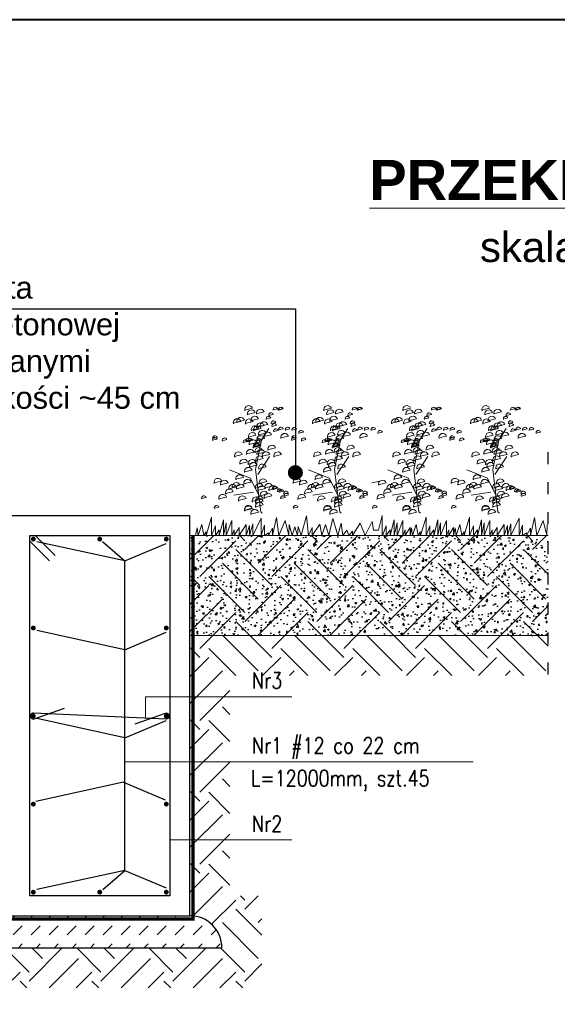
# Model space of a CAD drawing. Header units: millimetres. Extents: x 4078 to 6827, y 2233 to 4193.
# Tile 13 of 16: x 5969 to 6237, y 3666 to 4158. Entities that reach past the tile are written whole.
import ezdxf

# ---------------------------------------------------------------- set-up
doc = ezdxf.new("R2010")
doc.units = ezdxf.units.MM
doc.linetypes.add('ACAD_ISO03W100', pattern=[30, 12, -18])
doc.linetypes.add('HIDDEN', pattern=[9.525, 6.35, -3.175])
doc.layers.add('_EMGIE_opisy', color=4, linetype='Continuous')
doc.layers.add('G-Ramka', color=5, linetype='Continuous', lineweight=40)
doc.styles.add('GENERATED_STYLE_1', font='arial.ttf')
doc.styles.add('ROMANS1', font='romans.shx', dxfattribs={"width": 0.8})
pattern_1 = [(45, (60, 0), (4e-15, 35.921024), [25.4, -25.4]), (45, (53.265, 6.735), (4e-15, 35.921024), [25.4, -25.4]), (45, (46.53, 13.47), (4e-15, 35.921024), [25.4, -25.4]), (135, (46.53, 17.96), (-35.921024, 4e-15), [25.4, -25.4]), (135, (53.265, 24.696), (-35.921024, 4e-15), [25.4, -25.4]), (135, (60, 31.43), (-35.921024, 4e-15), [25.4, -25.4])]

# ---------------------------------------------------------------- blocks, each defined once
blk = doc.blocks.new('*U8')
at = {"layer": 'G-Ramka', "color": 0}
blk.add_lwpolyline([(25, 282), (25, 5), (534.84, 5), (534.84, 282)], close=True, dxfattribs=at)

msp = doc.modelspace()

# ---------------------------------------------------------------- hatches: boundary and pattern name
at = {"lineweight": 0, "ltscale": 100}
h = msp.add_hatch(dxfattribs=at)
h.set_pattern_fill('EARTH', color=8, scale=4, angle=45, style=0)
h.set_pattern_definition(pattern_1)
h.paths.add_polyline_path([(6053.85, 3900.02), (6053.85, 3850.02), (6232.75, 3850.02), (6232.75, 3900.02)])
h = msp.add_hatch()
h.set_pattern_fill('AR-CONC', color=8, scale=0.05)
h.set_pattern_definition([(50, (60, 0), (9.1092334, -0.796954), [0.9525, -10.4775]), (355, (60, 0), (-1.762171, 9.552842), [0.762, -8.382029]), (100.45144, (60.759, -0.066), (7.347062, 8.755888), [0.8095, -8.904512]), (46.1842, (60, 2.54), (13.553952, -2.102116), [1.42875, -15.71625]), (96.63556, (61.13, 2.365), (11.870207, 12.371306), [1.21425, -13.35678]), (351.18415, (60, 2.54), (11.870207, 12.371306), [1.142998, -12.572987]), (21, (61.27, 1.905), (7.5807196, -5.11326), [0.9525, -10.4775]), (326, (61.27, 1.905), (3.090101, 9.209398), [0.762, -8.382]), (71.45144, (61.902, 1.479), (10.670821, 4.096138), [0.8095, -8.904497]), (37.5, (60, 0), (0.1544302, 4.227752), [0, -8.2804, 0, -8.509, 0, -8.41375]), (7.5, (60, 0), (3.340983, 5.0090287), [0, -4.8514, 0, -8.0899, 0, -3.20675]), (327.5, (57.168, 0), (6.7795298, -0.2864372), [0, -3.175, 0, -9.906, 0, -13.1445]), (317.5, (55.898, 0), (7.406459, 1.2713246), [0, -4.1275, 0, -6.5786, 0, -9.3345])])
h.paths.add_polyline_path([(6053.85, 3900.02), (6053.85, 3850.02), (6232.75, 3850.02), (6232.75, 3900.02)])
h = msp.add_hatch(dxfattribs=at)
h.set_pattern_fill('EARTH', color=8, scale=4, angle=45, style=0)
h.set_pattern_definition(pattern_1)
edge = h.paths.add_edge_path()
edge.add_line((5963.85, 3753.02), (5803.71, 3753.02))
edge.add_line((5803.71, 3753.02), (5803.71, 3733.02))
edge.add_line((5803.71, 3733.02), (5927.85, 3733.02))
edge.add_line((5927.85, 3733.02), (5927.85, 3674.02))
edge.add_line((5927.85, 3674.02), (6089.85, 3674.02))
edge.add_line((6089.85, 3674.02), (6089.85, 3720.02))
edge.add_line((6089.85, 3720.02), (6073.85, 3720.02))
edge.add_line((6073.85, 3720.02), (6073.85, 3830.02))
edge.add_line((6073.85, 3830.02), (6232.75, 3830.02))
edge.add_line((6232.75, 3830.02), (6232.75, 3850.02))
edge.add_line((6232.75, 3850.02), (6053.85, 3850.02))
edge.add_line((6053.85, 3850.02), (6053.85, 3710.02))
edge.add_arc((6053.85, 3694.02), 16, 0, 90, ccw=False)
edge.add_line((6069.85, 3694.02), (5947.85, 3694.02))
edge.add_arc((5963.85, 3694.02), 16, 90, 180, ccw=False)
edge.add_line((5963.85, 3710.02), (5963.85, 3753.02))
h = msp.add_hatch()
h.set_pattern_fill('DASH', color=256, scale=2, angle=45)
h.set_pattern_definition([(45, (-5726.641, -3304.157), (9e-16, 8.980256), [6.35, -6.35])])
h.paths.add_polyline_path([(5963.85, 3710.02, 0.414214), (5947.85, 3694.02), (6069.85, 3694.02, 0.414214), (6053.85, 3710.02)])

# ---------------------------------------------------------------- linework, layer by layer
for p, q in [((5831.51, 4013.36), (6106.54, 4013.36)), ((6106.54, 4013.36), (6106.54, 3931.43)), ((5947.85, 3694.02), (6069.85, 3694.02))]:
    msp.add_line(p, q)
at = {"color": 74, "lineweight": 13}
for p, q in [((6081.08, 3962.64), (6085.04, 3963.58)), ((6082.5, 3960.55), (6086.47, 3961.49)), ((6086.95, 3960.89), (6090.91, 3961.82)), ((6093.13, 3959.98), (6095.51, 3960.54)), ((6095.37, 3962.76), (6097.75, 3963.32)), ((6097.85, 3962.76), (6100.23, 3963.32)), ((6098.12, 3962.73), (6100.5, 3963.29)), ((6120.58, 3962.64), (6124.54, 3963.58)), ((6122, 3960.55), (6125.97, 3961.49)), ((6126.45, 3960.89), (6130.41, 3961.82)), ((6132.63, 3959.98), (6135.01, 3960.54)), ((6134.87, 3962.76), (6137.25, 3963.32)), ((6137.35, 3962.76), (6139.73, 3963.32)), ((6137.62, 3962.73), (6140, 3963.29)), ((6160.08, 3962.64), (6164.04, 3963.58)), ((6161.5, 3960.55), (6165.47, 3961.49)), ((6165.95, 3960.89), (6169.91, 3961.82)), ((6172.13, 3959.98), (6174.51, 3960.54)), ((6174.37, 3962.76), (6176.75, 3963.32)), ((6176.85, 3962.76), (6179.23, 3963.32)), ((6177.12, 3962.73), (6179.5, 3963.29)), ((6075.39, 3956.11), (6079.36, 3957.05)), ((6077.12, 3956.74), (6081.08, 3957.68)), ((6081.44, 3955.99), (6085.41, 3956.92)), ((6084.08, 3957.35), (6088.04, 3958.28)), ((6088.74, 3954.63), (6092.7, 3955.56)), ((6091.83, 3958.19), (6094.21, 3958.76)), ((6094.34, 3955.99), (6096.72, 3956.55)), ((6114.89, 3956.11), (6118.86, 3957.05)), ((6116.62, 3956.74), (6120.58, 3957.68)), ((6120.94, 3955.99), (6124.91, 3956.92)), ((6123.58, 3957.35), (6127.54, 3958.28)), ((6128.23, 3954.63), (6132.2, 3955.56)), ((6131.33, 3958.19), (6133.71, 3958.76)), ((6133.84, 3955.99), (6136.22, 3956.55)), ((6154.39, 3956.11), (6158.36, 3957.05)), ((6156.12, 3956.74), (6160.08, 3957.68)), ((6160.44, 3955.99), (6164.41, 3956.92)), ((6163.08, 3957.35), (6167.04, 3958.28)), ((6167.73, 3954.63), (6171.7, 3955.56)), ((6170.83, 3958.19), (6173.21, 3958.76)), ((6173.34, 3955.99), (6175.72, 3956.55)), ((6084.38, 3952.63), (6088.34, 3953.57)), ((6084.38, 3952.63), (6088.34, 3953.57)), ((6085.47, 3952.51), (6089.43, 3953.45)), ((6087.01, 3953.99), (6090.97, 3954.93)), ((6087.98, 3950.3), (6091.94, 3951.24)), ((6094.74, 3954.56), (6097.11, 3955.13)), ((6095.55, 3951.99), (6097.93, 3952.56)), ((6098.13, 3952.81), (6100.5, 3953.37)), ((6101.42, 3952.72), (6103.8, 3953.28)), ((6104.72, 3952.63), (6107.1, 3953.19)), ((6108.14, 3951.15), (6110.52, 3951.71)), ((6123.88, 3952.63), (6127.84, 3953.57)), ((6123.88, 3952.63), (6127.84, 3953.57)), ((6124.97, 3952.51), (6128.93, 3953.45)), ((6126.51, 3953.99), (6130.47, 3954.93)), ((6127.48, 3950.3), (6131.44, 3951.24)), ((6134.24, 3954.56), (6136.61, 3955.13)), ((6135.05, 3951.99), (6137.43, 3952.56)), ((6137.62, 3952.81), (6140, 3953.37)), ((6140.92, 3952.72), (6143.3, 3953.28)), ((6144.22, 3952.63), (6146.6, 3953.19)), ((6147.64, 3951.15), (6150.02, 3951.71)), ((6163.38, 3952.63), (6167.34, 3953.57)), ((6163.38, 3952.63), (6167.34, 3953.57)), ((6164.47, 3952.51), (6168.43, 3953.45)), ((6166.01, 3953.99), (6169.97, 3954.93)), ((6166.98, 3950.3), (6170.94, 3951.24)), ((6173.74, 3954.56), (6176.11, 3955.13)), ((6174.55, 3951.99), (6176.93, 3952.56)), ((6177.12, 3952.81), (6179.5, 3953.37)), ((6180.42, 3952.72), (6182.8, 3953.28)), ((6183.72, 3952.63), (6186.1, 3953.19)), ((6187.14, 3951.15), (6189.52, 3951.71)), ((6065.03, 3947.67), (6067.41, 3948.23)), ((6065.12, 3948.49), (6067.5, 3949.05)), ((6069.96, 3947.4), (6072.34, 3947.96)), ((6080.34, 3946.52), (6082.72, 3947.08)), ((6081.79, 3947.19), (6084.17, 3947.75)), ((6082.88, 3947.07), (6085.26, 3947.63)), ((6082.9, 3949.21), (6086.86, 3950.15)), ((6083.32, 3945.58), (6087.28, 3946.52)), ((6086.63, 3946.1), (6089.01, 3946.66)), ((6087.02, 3947.16), (6089.4, 3947.72)), ((6087.13, 3947.64), (6091.09, 3948.58)), ((6090.64, 3949.45), (6094.6, 3950.39)), ((6099.11, 3948.79), (6103.07, 3949.73)), ((6104.53, 3947.67), (6106.91, 3948.23)), ((6104.62, 3948.49), (6107, 3949.05)), ((6109.46, 3947.4), (6111.84, 3947.96)), ((6119.84, 3946.52), (6122.22, 3947.08)), ((6121.29, 3947.19), (6123.67, 3947.75)), ((6122.38, 3947.07), (6124.76, 3947.63)), ((6122.4, 3949.21), (6126.36, 3950.15)), ((6122.82, 3945.58), (6126.78, 3946.52)), ((6126.13, 3946.1), (6128.51, 3946.66)), ((6126.52, 3947.16), (6128.9, 3947.72)), ((6126.63, 3947.64), (6130.59, 3948.58)), ((6130.14, 3949.45), (6134.1, 3950.39)), ((6138.61, 3948.79), (6142.57, 3949.73)), ((6159.34, 3946.52), (6161.71, 3947.08)), ((6160.79, 3947.19), (6163.17, 3947.75)), ((6161.88, 3947.07), (6164.26, 3947.63)), ((6161.9, 3949.21), (6165.86, 3950.15)), ((6162.32, 3945.58), (6166.28, 3946.52)), ((6165.63, 3946.1), (6168.01, 3946.66)), ((6166.02, 3947.16), (6168.4, 3947.72)), ((6166.13, 3947.64), (6170.09, 3948.58)), ((6169.64, 3949.45), (6173.6, 3950.39)), ((6178.11, 3948.79), (6182.07, 3949.73)), ((6081.96, 3940.77), (6085.92, 3941.71)), ((6085.35, 3943.98), (6089.31, 3944.92)), ((6085.9, 3944.52), (6088.28, 3945.09)), ((6086.18, 3944.49), (6088.55, 3945.06)), ((6086.19, 3941.68), (6090.16, 3942.62)), ((6087.19, 3940.74), (6091.16, 3941.68)), ((6092.67, 3942.89), (6096.63, 3943.83)), ((6121.46, 3940.77), (6125.42, 3941.71)), ((6124.85, 3943.98), (6128.81, 3944.92)), ((6125.4, 3944.52), (6127.78, 3945.09)), ((6125.68, 3944.49), (6128.05, 3945.06)), ((6125.69, 3941.68), (6129.66, 3942.62)), ((6126.69, 3940.74), (6130.66, 3941.68)), ((6132.17, 3942.89), (6136.13, 3943.83)), ((6160.96, 3940.77), (6164.92, 3941.71)), ((6164.35, 3943.98), (6168.31, 3944.92)), ((6164.9, 3944.52), (6167.28, 3945.09)), ((6165.18, 3944.49), (6167.55, 3945.06)), ((6165.19, 3941.68), (6169.16, 3942.62)), ((6166.19, 3940.74), (6170.16, 3941.68)), ((6171.67, 3942.89), (6175.63, 3943.83)), ((6076.03, 3939.5), (6079.99, 3940.44)), ((6078.66, 3935.91), (6082.63, 3936.84)), ((6082.78, 3935.72), (6086.74, 3936.66)), ((6086.56, 3937.51), (6090.52, 3938.45)), ((6089.82, 3939.63), (6093.79, 3940.56)), ((6095.6, 3939.53), (6099.57, 3940.47)), ((6115.53, 3939.5), (6119.49, 3940.44)), ((6118.16, 3935.91), (6122.12, 3936.84)), ((6122.28, 3935.72), (6126.24, 3936.66)), ((6126.06, 3937.51), (6130.02, 3938.45)), ((6129.32, 3939.63), (6133.29, 3940.56)), ((6135.1, 3939.53), (6139.07, 3940.47)), ((6155.03, 3939.5), (6158.99, 3940.44)), ((6157.66, 3935.91), (6161.62, 3936.84)), ((6161.78, 3935.72), (6165.74, 3936.66)), ((6165.56, 3937.51), (6169.52, 3938.45)), ((6168.82, 3939.63), (6172.79, 3940.56)), ((6174.6, 3939.53), (6178.57, 3940.47)), ((6080.96, 3931.79), (6084.92, 3932.73)), ((6083.44, 3934.27), (6087.4, 3935.21)), ((6088.04, 3933.49), (6092, 3934.42)), ((6120.46, 3931.79), (6124.42, 3932.73)), ((6122.94, 3934.27), (6126.9, 3935.21)), ((6127.54, 3933.49), (6131.5, 3934.42)), ((6159.96, 3931.79), (6163.92, 3932.73)), ((6162.44, 3934.27), (6166.4, 3935.21)), ((6167.04, 3933.49), (6171, 3934.42)), ((6065.75, 3926.32), (6069.71, 3927.26)), ((6068.95, 3925.41), (6072.91, 3926.35)), ((6076.7, 3928.13), (6080.66, 3929.07)), ((6080.57, 3925.77), (6084.53, 3926.71)), ((6088.31, 3926.02), (6092.28, 3926.95)), ((6105.24, 3926.32), (6109.21, 3927.26)), ((6108.45, 3925.41), (6112.41, 3926.35)), ((6116.2, 3928.13), (6120.16, 3929.07)), ((6120.07, 3925.77), (6124.03, 3926.71)), ((6127.81, 3926.02), (6131.78, 3926.95)), ((6144.74, 3926.32), (6148.71, 3927.26)), ((6147.95, 3925.41), (6151.91, 3926.35)), ((6155.7, 3928.13), (6159.66, 3929.07)), ((6159.57, 3925.77), (6163.53, 3926.71)), ((6167.31, 3926.02), (6171.27, 3926.95)), ((6071.49, 3921), (6075.46, 3921.93)), ((6073.13, 3923.29), (6077.09, 3924.23)), ((6074.88, 3924.2), (6078.84, 3925.14)), ((6077, 3923.42), (6080.96, 3924.35)), ((6086.41, 3923.75), (6090.37, 3924.69)), ((6087.65, 3922.51), (6091.61, 3923.45)), ((6091.1, 3923.78), (6095.06, 3924.72)), ((6093.18, 3922.72), (6097.15, 3923.66)), ((6094.83, 3923.14), (6097.21, 3923.71)), ((6095.37, 3923.08), (6097.75, 3923.64)), ((6097.46, 3922.02), (6099.84, 3922.59)), ((6098.25, 3921.66), (6100.62, 3922.22)), ((6100.64, 3920.84), (6103.01, 3921.41)), ((6110.99, 3921), (6114.96, 3921.93)), ((6112.63, 3923.29), (6116.59, 3924.23)), ((6114.38, 3924.2), (6118.34, 3925.14)), ((6116.5, 3923.42), (6120.46, 3924.35)), ((6125.91, 3923.75), (6129.87, 3924.69)), ((6127.15, 3922.51), (6131.11, 3923.45)), ((6130.6, 3923.78), (6134.56, 3924.72)), ((6132.68, 3922.72), (6136.65, 3923.66)), ((6134.33, 3923.14), (6136.71, 3923.71)), ((6134.87, 3923.08), (6137.25, 3923.64)), ((6136.96, 3922.02), (6139.34, 3922.59)), ((6137.75, 3921.66), (6140.12, 3922.22)), ((6140.14, 3920.84), (6142.51, 3921.41)), ((6140.14, 3920.84), (6142.51, 3921.41)), ((6150.49, 3921), (6154.46, 3921.93)), ((6152.13, 3923.29), (6156.09, 3924.23)), ((6153.88, 3924.2), (6157.84, 3925.14)), ((6156, 3923.42), (6159.96, 3924.35)), ((6165.41, 3923.75), (6169.37, 3924.69)), ((6166.65, 3922.51), (6170.61, 3923.45)), ((6170.1, 3923.78), (6174.06, 3924.72)), ((6172.18, 3922.72), (6176.15, 3923.66)), ((6173.83, 3923.14), (6176.21, 3923.71)), ((6174.37, 3923.08), (6176.75, 3923.64)), ((6176.46, 3922.02), (6178.84, 3922.59)), ((6177.25, 3921.66), (6179.62, 3922.22)), ((6179.64, 3920.84), (6182.01, 3921.41)), ((6179.64, 3920.84), (6182.01, 3921.41)), ((6059.59, 3918.52), (6061.96, 3919.08)), ((6068.17, 3918.34), (6072.13, 3919.27)), ((6078, 3917.52), (6081.96, 3918.46)), ((6084.83, 3917.03), (6088.8, 3917.97)), ((6086.41, 3916.31), (6090.37, 3917.25)), ((6086.53, 3917.4), (6090.49, 3918.33)), ((6088.74, 3919.91), (6092.7, 3920.84)), ((6090.82, 3918.85), (6094.79, 3919.79)), ((6099.09, 3918.52), (6101.46, 3919.08)), ((6100.79, 3919.73), (6103.17, 3920.29)), ((6107.67, 3918.34), (6111.63, 3919.27)), ((6117.5, 3917.52), (6121.46, 3918.46)), ((6124.33, 3917.03), (6128.3, 3917.97)), ((6125.91, 3916.31), (6129.87, 3917.25)), ((6126.03, 3917.4), (6129.99, 3918.33)), ((6128.24, 3919.91), (6132.2, 3920.84)), ((6130.32, 3918.85), (6134.29, 3919.79)), ((6138.59, 3918.52), (6140.96, 3919.08)), ((6140.29, 3919.73), (6142.67, 3920.29)), ((6140.29, 3919.73), (6142.67, 3920.29)), ((6147.16, 3918.34), (6151.13, 3919.27)), ((6157, 3917.52), (6160.96, 3918.46)), ((6163.83, 3917.03), (6167.8, 3917.97)), ((6165.41, 3916.31), (6169.37, 3917.25)), ((6165.53, 3917.4), (6169.49, 3918.33)), ((6167.74, 3919.91), (6171.7, 3920.84)), ((6169.82, 3918.85), (6173.79, 3919.79)), ((6178.09, 3918.52), (6180.46, 3919.08)), ((6179.79, 3919.73), (6182.17, 3920.29)), ((6179.79, 3919.73), (6182.17, 3920.29)), ((6065.94, 3913.68), (6068.32, 3914.24)), ((6081.02, 3912.5), (6084.99, 3913.44)), ((6081.05, 3912.77), (6085.02, 3913.71)), ((6086.47, 3914.37), (6090.43, 3915.31)), ((6105.44, 3913.68), (6107.82, 3914.24)), ((6120.52, 3912.5), (6124.49, 3913.44)), ((6120.55, 3912.77), (6124.52, 3913.71)), ((6123.64, 3910.77), (6127.6, 3911.71)), ((6125.97, 3914.37), (6129.93, 3915.31)), ((6144.94, 3913.68), (6147.32, 3914.24)), ((6160.02, 3912.5), (6163.98, 3913.44)), ((6160.05, 3912.77), (6164.02, 3913.71)), ((6163.14, 3910.77), (6167.1, 3911.71)), ((6165.47, 3914.37), (6169.43, 3915.31))]:
    msp.add_line(p, q, dxfattribs=at)
at = {"color": 74, "linetype": 'Continuous', "lineweight": 13}
for p, q in [((6199.58, 3962.64), (6203.54, 3963.58)), ((6201, 3960.55), (6204.97, 3961.49)), ((6205.45, 3960.89), (6209.41, 3961.82)), ((6211.63, 3959.98), (6214.01, 3960.54)), ((6213.87, 3962.76), (6216.25, 3963.32)), ((6216.35, 3962.76), (6218.73, 3963.32)), ((6216.62, 3962.73), (6219, 3963.29)), ((6193.89, 3956.11), (6197.86, 3957.05)), ((6195.62, 3956.74), (6199.58, 3957.68)), ((6199.94, 3955.99), (6203.91, 3956.92)), ((6202.58, 3957.35), (6206.54, 3958.28)), ((6207.23, 3954.63), (6211.2, 3955.56)), ((6210.33, 3958.19), (6212.71, 3958.76)), ((6212.84, 3955.99), (6215.22, 3956.55)), ((6202.88, 3952.63), (6206.84, 3953.57)), ((6202.88, 3952.63), (6206.84, 3953.57)), ((6203.97, 3952.51), (6207.93, 3953.45)), ((6205.51, 3953.99), (6209.47, 3954.93)), ((6206.48, 3950.3), (6210.44, 3951.24)), ((6213.24, 3954.56), (6215.61, 3955.13)), ((6214.05, 3951.99), (6216.43, 3952.56)), ((6216.62, 3952.81), (6219, 3953.37)), ((6219.92, 3952.72), (6222.3, 3953.28)), ((6223.22, 3952.63), (6225.6, 3953.19)), ((6226.64, 3951.15), (6229.02, 3951.71)), ((6183.53, 3947.67), (6185.91, 3948.23)), ((6183.62, 3948.49), (6186, 3949.05)), ((6188.46, 3947.4), (6190.84, 3947.96)), ((6198.84, 3946.52), (6201.21, 3947.08)), ((6200.29, 3947.19), (6202.67, 3947.75)), ((6201.38, 3947.07), (6203.76, 3947.63)), ((6201.4, 3949.21), (6205.36, 3950.15)), ((6201.82, 3945.58), (6205.78, 3946.52)), ((6205.13, 3946.1), (6207.51, 3946.66)), ((6205.52, 3947.16), (6207.9, 3947.72)), ((6205.63, 3947.64), (6209.59, 3948.58)), ((6209.14, 3949.45), (6213.1, 3950.39)), ((6217.61, 3948.79), (6221.57, 3949.73)), ((6200.46, 3940.77), (6204.42, 3941.71)), ((6203.85, 3943.98), (6207.81, 3944.92)), ((6204.4, 3944.52), (6206.78, 3945.09)), ((6204.68, 3944.49), (6207.05, 3945.06)), ((6204.69, 3941.68), (6208.66, 3942.62)), ((6205.69, 3940.74), (6209.65, 3941.68)), ((6211.17, 3942.89), (6215.13, 3943.83)), ((6194.53, 3939.5), (6198.49, 3940.44)), ((6197.16, 3935.91), (6201.12, 3936.84)), ((6201.28, 3935.72), (6205.24, 3936.66)), ((6205.06, 3937.51), (6209.02, 3938.45)), ((6208.32, 3939.63), (6212.29, 3940.56)), ((6214.1, 3939.53), (6218.06, 3940.47)), ((6199.46, 3931.79), (6203.42, 3932.73)), ((6201.94, 3934.27), (6205.9, 3935.21)), ((6206.54, 3933.49), (6210.5, 3934.42)), ((6184.24, 3926.32), (6188.21, 3927.26)), ((6187.45, 3925.41), (6191.41, 3926.35)), ((6195.2, 3928.13), (6199.16, 3929.07)), ((6199.07, 3925.77), (6203.03, 3926.71)), ((6206.81, 3926.02), (6210.77, 3926.95)), ((6189.99, 3921), (6193.96, 3921.93)), ((6191.63, 3923.29), (6195.59, 3924.23)), ((6193.38, 3924.2), (6197.34, 3925.14)), ((6195.5, 3923.42), (6199.46, 3924.35)), ((6204.91, 3923.75), (6208.87, 3924.69)), ((6206.15, 3922.51), (6210.11, 3923.45)), ((6209.59, 3923.78), (6213.56, 3924.72)), ((6211.68, 3922.72), (6215.65, 3923.66)), ((6213.33, 3923.14), (6215.71, 3923.71)), ((6213.87, 3923.08), (6216.25, 3923.64)), ((6215.96, 3922.02), (6218.34, 3922.59)), ((6216.75, 3921.66), (6219.12, 3922.22)), ((6219.14, 3920.84), (6221.51, 3921.41)), ((6186.66, 3918.34), (6190.63, 3919.27)), ((6196.5, 3917.52), (6200.46, 3918.46)), ((6203.33, 3917.03), (6207.3, 3917.97)), ((6204.91, 3916.31), (6208.87, 3917.25)), ((6205.03, 3917.4), (6208.99, 3918.33)), ((6207.24, 3919.91), (6211.2, 3920.84)), ((6209.32, 3918.85), (6213.29, 3919.79)), ((6219.29, 3919.73), (6221.67, 3920.29)), ((6184.44, 3913.68), (6186.82, 3914.24)), ((6199.52, 3912.5), (6203.48, 3913.44)), ((6199.55, 3912.77), (6203.51, 3913.71)), ((6202.64, 3910.77), (6206.6, 3911.71)), ((6204.97, 3914.37), (6208.93, 3915.31))]:
    msp.add_line(p, q, dxfattribs=at)
at = {"linetype": 'ACAD_ISO03W100', "ltscale": 0.5}
msp.add_line((6232.75, 3830.63), (6232.75, 3944.59), dxfattribs=at)
at = {"color": 3, "linetype": 'Continuous', "lineweight": 13}
for p, q in [((6178.09, 3918.52), (6180.46, 3919.08)), ((6084.14, 3910.77), (6088.1, 3911.71))]:
    msp.add_line(p, q, dxfattribs=at)
at = {"color": 2}
for p, q in [((5963.85, 3910.02), (6053.85, 3910.02)), ((6053.85, 3710.02), (6053.85, 3910.02)), ((5963.85, 3710.02), (6053.85, 3710.02))]:
    msp.add_line(p, q, dxfattribs=at)
at = {"color": 74, "lineweight": 0}
for p, q in [((6061.9, 3900.02), (6064.68, 3909.13)), ((6064.68, 3909.13), (6064.68, 3900.02)), ((6068.55, 3900.02), (6070.6, 3907.89)), ((6070.6, 3907.89), (6070.6, 3900.02)), ((6070.6, 3900.02), (6071.99, 3906.43)), ((6071.99, 3900.02), (6074.84, 3907.59)), ((6071.99, 3906.43), (6071.99, 3900.02)), ((6074.84, 3907.59), (6074.84, 3900.02)), ((6085.29, 3900.02), (6089.38, 3908.62)), ((6089.38, 3908.62), (6089.38, 3900.02)), ((6095.16, 3900.02), (6097.13, 3908.98)), ((6097.13, 3908.98), (6098.23, 3900.02)), ((6098.23, 3900.02), (6101.37, 3907.52)), ((6101.37, 3907.52), (6103.27, 3900.02)), ((6109.48, 3900.02), (6112.11, 3909.79)), ((6112.11, 3909.79), (6113.06, 3900.02)), ((6123.24, 3900.02), (6125.22, 3908.48)), ((6125.22, 3908.48), (6127.77, 3900.02)), ((6135.15, 3900.02), (6138.96, 3906.21)), ((6138.96, 3906.21), (6141.37, 3900.02)), ((6141.37, 3900.02), (6144.94, 3906.95)), ((6144.94, 3906.95), (6145.58, 3902.71)), ((6147.98, 3902.71), (6149.82, 3909.99)), ((6149.82, 3909.99), (6149.82, 3900.02)), ((6153.87, 3900.02), (6155.92, 3907.89)), ((6155.92, 3907.89), (6155.92, 3900.02)), ((6155.92, 3900.02), (6157.3, 3906.43)), ((6157.3, 3900.02), (6160.15, 3907.59)), ((6157.3, 3906.43), (6157.3, 3900.02)), ((6160.15, 3907.59), (6160.15, 3900.02)), ((6169, 3900.02), (6171.78, 3909.13)), ((6171.78, 3909.13), (6171.78, 3900.02)), ((6175.65, 3900.02), (6177.7, 3907.89)), ((6177.7, 3907.89), (6177.7, 3900.02)), ((6177.7, 3900.02), (6179.09, 3906.43)), ((6179.09, 3900.02), (6181.94, 3907.59)), ((6179.09, 3906.43), (6179.09, 3900.02)), ((6181.94, 3907.59), (6181.94, 3900.02)), ((6190.78, 3900.02), (6193.56, 3909.13)), ((6193.56, 3909.13), (6193.56, 3900.02)), ((6197.43, 3900.02), (6199.48, 3907.89)), ((6199.48, 3907.89), (6199.48, 3900.02)), ((6199.48, 3900.02), (6200.87, 3906.43)), ((6200.87, 3900.02), (6203.72, 3907.59)), ((6200.87, 3906.43), (6200.87, 3900.02)), ((6203.72, 3907.59), (6203.72, 3900.02)), ((6214.17, 3900.02), (6218.26, 3908.62)), ((6218.26, 3908.62), (6218.26, 3900.02)), ((6224.04, 3900.02), (6226.01, 3908.98)), ((6226.01, 3908.98), (6227.11, 3900.02)), ((6227.11, 3900.02), (6230.25, 3907.52)), ((6230.25, 3907.52), (6232.15, 3900.02)), ((6056.71, 3900.02), (6057.52, 3903.94)), ((6057.52, 3903.94), (6057.95, 3900.02)), ((6057.95, 3900.02), (6059.78, 3905.55)), ((6059.78, 3905.55), (6060.8, 3900.02)), ((6060.8, 3900.02), (6061.9, 3901.9)), ((6061.9, 3901.9), (6061.9, 3900.02)), ((6064.68, 3900.02), (6066.58, 3904.82)), ((6066.58, 3904.82), (6066.58, 3900.02)), ((6066.58, 3900.02), (6068.55, 3902.85)), ((6068.55, 3902.85), (6068.55, 3900.02)), ((6074.84, 3900.02), (6076.01, 3902.85)), ((6076.01, 3900.02), (6078.49, 3904.09)), ((6076.01, 3902.85), (6076.01, 3900.02)), ((6078.49, 3900.02), (6081.93, 3905.55)), ((6078.49, 3904.09), (6078.49, 3900.02)), ((6081.93, 3905.55), (6081.93, 3900.02)), ((6081.93, 3900.02), (6083.68, 3905.04)), ((6083.68, 3900.02), (6085.29, 3905.84)), ((6083.68, 3905.04), (6083.68, 3900.02)), ((6085.29, 3905.84), (6085.29, 3900.02)), ((6089.38, 3900.02), (6091.14, 3905.26)), ((6091.14, 3905.26), (6091.14, 3900.02)), ((6091.14, 3900.02), (6093.07, 3901.31)), ((6093.07, 3900.02), (6095.16, 3903.72)), ((6093.07, 3901.31), (6093.07, 3900.02)), ((6095.16, 3903.72), (6095.16, 3900.02)), ((6103.27, 3900.02), (6103.49, 3905.48)), ((6103.49, 3905.48), (6104.95, 3900.02)), ((6104.95, 3900.02), (6106.19, 3904.38)), ((6106.19, 3904.38), (6107.65, 3900.02)), ((6107.65, 3900.02), (6107.95, 3904.53)), ((6107.95, 3904.53), (6109.48, 3900.02)), ((6113.06, 3900.02), (6114.98, 3904.02)), ((6114.98, 3900.02), (6118.71, 3905.63)), ((6114.98, 3904.02), (6114.98, 3900.02)), ((6118.71, 3905.63), (6119.73, 3900.02)), ((6119.73, 3900.02), (6121.63, 3905.48)), ((6121.63, 3905.48), (6123.24, 3900.02)), ((6127.77, 3900.02), (6129.46, 3906.14)), ((6129.46, 3906.14), (6130.19, 3900.02)), ((6130.19, 3900.02), (6132.16, 3902.71)), ((6132.16, 3902.71), (6133.25, 3900.02)), ((6133.25, 3900.02), (6135.15, 3902.12)), ((6135.15, 3902.12), (6135.15, 3900.02)), ((6145.58, 3902.71), (6147.98, 3902.71)), ((6149.99, 3900.02), (6151.9, 3904.82)), ((6151.9, 3904.82), (6151.9, 3900.02)), ((6151.9, 3900.02), (6153.87, 3902.85)), ((6153.87, 3902.85), (6153.87, 3900.02)), ((6160.15, 3900.02), (6161.32, 3902.85)), ((6161.32, 3900.02), (6163.81, 3904.09)), ((6161.32, 3902.85), (6161.32, 3900.02)), ((6163.81, 3904.09), (6163.81, 3900.02)), ((6163.81, 3900.02), (6164.61, 3903.94)), ((6164.61, 3903.94), (6165.05, 3900.02)), ((6165.05, 3900.02), (6166.88, 3905.55)), ((6166.88, 3905.55), (6167.9, 3900.02)), ((6167.9, 3900.02), (6169, 3901.9)), ((6169, 3901.9), (6169, 3900.02)), ((6171.78, 3900.02), (6173.68, 3904.82)), ((6173.68, 3904.82), (6173.68, 3900.02)), ((6173.68, 3900.02), (6175.65, 3902.85)), ((6175.65, 3902.85), (6175.65, 3900.02)), ((6181.94, 3900.02), (6183.11, 3902.85)), ((6183.11, 3900.02), (6185.59, 3904.09)), ((6183.11, 3902.85), (6183.11, 3900.02)), ((6185.59, 3904.09), (6185.59, 3900.02)), ((6185.59, 3900.02), (6186.4, 3903.94)), ((6186.4, 3903.94), (6186.83, 3900.02)), ((6186.83, 3900.02), (6188.66, 3905.55)), ((6188.66, 3905.55), (6189.68, 3900.02)), ((6189.68, 3900.02), (6190.78, 3901.9)), ((6190.78, 3901.9), (6190.78, 3900.02)), ((6193.56, 3900.02), (6195.46, 3904.82)), ((6195.46, 3904.82), (6195.46, 3900.02)), ((6195.46, 3900.02), (6197.43, 3902.85)), ((6197.43, 3902.85), (6197.43, 3900.02)), ((6203.72, 3900.02), (6204.89, 3902.85)), ((6204.89, 3900.02), (6207.37, 3904.09)), ((6204.89, 3902.85), (6204.89, 3900.02)), ((6207.37, 3900.02), (6210.81, 3905.55)), ((6207.37, 3904.09), (6207.37, 3900.02)), ((6210.81, 3905.55), (6210.81, 3900.02)), ((6210.81, 3900.02), (6212.56, 3905.04)), ((6212.56, 3900.02), (6214.17, 3905.84)), ((6212.56, 3905.04), (6212.56, 3900.02)), ((6214.17, 3905.84), (6214.17, 3900.02)), ((6218.26, 3900.02), (6220.02, 3905.26)), ((6220.02, 3905.26), (6220.02, 3900.02)), ((6220.02, 3900.02), (6221.95, 3901.31)), ((6221.95, 3900.02), (6224.04, 3903.72)), ((6221.95, 3901.31), (6221.95, 3900.02)), ((6224.04, 3903.72), (6224.04, 3900.02)), ((6232.15, 3900.02), (6232.37, 3905.48)), ((6053.85, 3900.02), (6232.75, 3900.02))]:
    msp.add_line(p, q, dxfattribs=at)
at = {"color": 1}
for p, q in [((5973.85, 3897.25), (5983.75, 3887.35)), ((5976.62, 3900.02), (5986.52, 3890.12))]:
    msp.add_line(p, q, dxfattribs=at)
at = {"color": 4}
for p, q in [((6021.36, 3887.32), (5977.45, 3896.94)), ((6010.19, 3897.05), (6021.36, 3887.32)), ((6021.36, 3887.32), (6042.05, 3896.06)), ((6021.36, 3732.72), (6021.36, 3887.32)), ((6021.36, 3842.92), (5977.45, 3852.54)), ((6021.36, 3842.92), (6042.05, 3851.66)), ((6021.36, 3798.92), (5977.45, 3808.54)), ((6021.36, 3798.92), (6042.05, 3807.66)), ((6020.76, 3776.72), (5976.85, 3767.1)), ((6020.76, 3776.72), (6041.45, 3767.98)), ((6021.36, 3732.72), (5977.45, 3723.1)), ((6010.45, 3723.22), (6021.36, 3732.72)), ((6021.36, 3732.72), (6042.05, 3723.98))]:
    msp.add_line(p, q, dxfattribs=at)
at = {"color": 8, "lineweight": 0, "ltscale": 100}
msp.add_line((6053.85, 3850.02), (6232.75, 3850.02), dxfattribs=at)
at = {"color": 4, "lineweight": 0}
for p, q in [((6104.77, 3819.5), (6031.65, 3819.5)), ((6031.65, 3819.5), (6031.65, 3808.79)), ((6195.39, 3787.01), (6021.36, 3787.01)), ((6104.77, 3747.92), (6043.85, 3747.92))]:
    msp.add_line(p, q, dxfattribs=at)
at = {"color": 74, "lineweight": 13}
for points in [[(6089.98, 3911.23), (6089.22, 3911.86), (6086.62, 3933.09), (6089.61, 3947.64), (6093.3, 3953.57)], [(6129.48, 3911.23), (6128.72, 3911.86), (6126.12, 3933.09), (6129.11, 3947.64), (6132.8, 3953.57)], [(6168.98, 3911.23), (6168.22, 3911.86), (6165.62, 3933.09), (6168.61, 3947.64), (6172.3, 3953.57)], [(6087.71, 3930.49), (6093.67, 3939.47)], [(6127.21, 3930.49), (6133.17, 3939.47)], [(6166.71, 3930.49), (6172.67, 3939.47)], [(6088.22, 3920.24), (6083.93, 3928.71), (6073.64, 3932.88)], [(6127.72, 3920.24), (6123.43, 3928.71), (6113.14, 3932.88)], [(6167.22, 3920.24), (6162.93, 3928.71), (6152.64, 3932.88)], [(6075.82, 3920.24), (6085.62, 3921.63)], [(6115.32, 3920.24), (6125.12, 3921.63)], [(6154.82, 3920.24), (6164.62, 3921.63)]]:
    msp.add_lwpolyline(points, dxfattribs=at)
at = {"color": 74, "linetype": 'Continuous', "lineweight": 13}
for points in [[(6208.48, 3911.23), (6207.72, 3911.86), (6205.12, 3933.09), (6208.11, 3947.64), (6211.8, 3953.57)], [(6206.21, 3930.49), (6212.17, 3939.47)], [(6206.72, 3920.24), (6202.43, 3928.71), (6192.14, 3932.88)], [(6194.32, 3920.24), (6204.12, 3921.63)]]:
    msp.add_lwpolyline(points, dxfattribs=at)
for points, const_width in [([(6104.66, 3931.43, 1), (6108.41, 3931.43, 1)], 3.75), ([(5975.05, 3898.22, 1), (5976.25, 3898.22, 1)], 1.2), ([(6008.25, 3898.22, 1), (6009.45, 3898.22, 1)], 1.2), ([(6041.45, 3898.22, 1), (6042.65, 3898.22, 1)], 1.2), ([(5975.05, 3853.82, 1), (5976.25, 3853.82, 1)], 1.2), ([(6041.45, 3853.82, 1), (6042.65, 3853.82, 1)], 1.2), ([(5975.05, 3809.82, 1), (5976.25, 3809.82, 1)], 1.2), ([(6041.45, 3809.82, 1), (6042.65, 3809.82, 1)], 1.2), ([(5975.05, 3765.82, 1), (5976.25, 3765.82, 1)], 1.2), ([(6041.45, 3765.82, 1), (6042.65, 3765.82, 1)], 1.2), ([(5975.05, 3721.82, 1), (5976.25, 3721.82, 1)], 1.2), ([(6008.25, 3721.82, 1), (6009.45, 3721.82, 1)], 1.2), ([(6041.45, 3721.82, 1), (6042.65, 3721.82, 1)], 1.2)]:
    msp.add_lwpolyline(points, format="xyb", close=True, dxfattribs=dict(const_width=const_width))
at = {"linetype": 'HIDDEN', "const_width": 1.6}
msp.add_lwpolyline([(5962.25, 3830.02), (5962.25, 3708.42), (6055.45, 3708.42), (6055.45, 3900.02)], dxfattribs=at)
at = {"color": 1}
msp.add_lwpolyline([(5973.85, 3900.02), (6043.85, 3900.02), (6043.85, 3720.02), (5973.85, 3720.02)], close=True, dxfattribs=at)
at = {"color": 7}
msp.add_lwpolyline([(6026.47, 3805.88), (6041.61, 3811.26, -1.160065), (6042.05, 3808.32), (5975.72, 3811.32, 1.186909), (5976.09, 3808.39), (5991.23, 3813.76)], format="xyb", dxfattribs=at)
at = {"color": 74, "lineweight": 13}
for centre, radius in [((6083.18, 3962.96), 1.96), ((6084.61, 3960.87), 1.96), ((6089.05, 3961.2), 1.96), ((6094.4, 3960.17), 1.18), ((6096.63, 3962.95), 1.18), ((6099.11, 3962.95), 1.18), ((6099.39, 3962.92), 1.18), ((6122.68, 3962.96), 1.96), ((6124.11, 3960.87), 1.96), ((6128.55, 3961.2), 1.96), ((6133.89, 3960.17), 1.18), ((6136.13, 3962.95), 1.18), ((6138.61, 3962.95), 1.18), ((6138.89, 3962.92), 1.18), ((6162.18, 3962.96), 1.96), ((6163.61, 3960.87), 1.96), ((6168.05, 3961.2), 1.96), ((6173.39, 3960.17), 1.18), ((6175.63, 3962.95), 1.18), ((6178.11, 3962.95), 1.18), ((6178.39, 3962.92), 1.18), ((6077.5, 3956.42), 1.96), ((6079.22, 3957.06), 1.96), ((6083.55, 3956.3), 1.96), ((6086.18, 3957.66), 1.96), ((6089.11, 3954.31), 1.96), ((6090.84, 3954.94), 1.96), ((6093.09, 3958.38), 1.18), ((6095.61, 3956.18), 1.18), ((6096, 3954.75), 1.18), ((6117, 3956.42), 1.96), ((6118.72, 3957.06), 1.96), ((6123.05, 3956.3), 1.96), ((6125.68, 3957.66), 1.96), ((6128.61, 3954.31), 1.96), ((6130.34, 3954.94), 1.96), ((6132.59, 3958.38), 1.18), ((6135.1, 3956.18), 1.18), ((6135.5, 3954.75), 1.18), ((6156.5, 3956.42), 1.96), ((6158.22, 3957.06), 1.96), ((6162.55, 3956.3), 1.96), ((6165.18, 3957.66), 1.96), ((6168.11, 3954.31), 1.96), ((6169.84, 3954.94), 1.96), ((6172.09, 3958.38), 1.18), ((6174.6, 3956.18), 1.18), ((6175, 3954.75), 1.18), ((6085, 3949.53), 1.96), ((6086.48, 3952.95), 1.96), ((6086.48, 3952.95), 1.96), ((6087.57, 3952.83), 1.96), ((6090.08, 3950.62), 1.96), ((6092.74, 3949.77), 1.96), ((6096.82, 3952.18), 1.18), ((6099.39, 3953), 1.18), ((6101.21, 3949.11), 1.96), ((6102.68, 3952.91), 1.18), ((6105.98, 3952.82), 1.18), ((6109.4, 3951.34), 1.18), ((6124.5, 3949.53), 1.96), ((6125.98, 3952.95), 1.96), ((6125.98, 3952.95), 1.96), ((6127.07, 3952.83), 1.96), ((6129.58, 3950.62), 1.96), ((6132.24, 3949.77), 1.96), ((6136.32, 3952.18), 1.18), ((6138.89, 3953), 1.18), ((6140.71, 3949.11), 1.96), ((6142.18, 3952.91), 1.18), ((6145.48, 3952.82), 1.18), ((6148.9, 3951.34), 1.18), ((6164, 3949.53), 1.96), ((6165.48, 3952.95), 1.96), ((6165.48, 3952.95), 1.96), ((6166.57, 3952.83), 1.96), ((6169.08, 3950.62), 1.96), ((6171.74, 3949.77), 1.96), ((6175.81, 3952.18), 1.18), ((6178.39, 3953), 1.18), ((6180.21, 3949.11), 1.96), ((6181.68, 3952.91), 1.18), ((6184.98, 3952.82), 1.18), ((6188.4, 3951.34), 1.18), ((6066.29, 3947.86), 1.18), ((6066.38, 3948.68), 1.18), ((6071.22, 3947.59), 1.18), ((6081.6, 3946.71), 1.18), ((6083.05, 3947.38), 1.18), ((6084.14, 3947.26), 1.18), ((6085.42, 3945.9), 1.96), ((6087.45, 3944.3), 1.96), ((6087.17, 3944.71), 1.18), ((6087.44, 3944.68), 1.18), ((6087.89, 3946.29), 1.18), ((6088.28, 3947.35), 1.18), ((6089.23, 3947.96), 1.96), ((6105.79, 3947.86), 1.18), ((6105.88, 3948.68), 1.18), ((6110.72, 3947.59), 1.18), ((6121.1, 3946.71), 1.18), ((6122.55, 3947.38), 1.18), ((6123.64, 3947.26), 1.18), ((6124.92, 3945.9), 1.96), ((6126.95, 3944.3), 1.96), ((6126.67, 3944.71), 1.18), ((6126.94, 3944.68), 1.18), ((6127.39, 3946.29), 1.18), ((6127.78, 3947.35), 1.18), ((6128.73, 3947.96), 1.96), ((6160.6, 3946.71), 1.18), ((6162.05, 3947.38), 1.18), ((6163.14, 3947.26), 1.18), ((6164.42, 3945.9), 1.96), ((6166.45, 3944.3), 1.96), ((6166.17, 3944.71), 1.18), ((6166.44, 3944.68), 1.18), ((6166.89, 3946.29), 1.18), ((6167.28, 3947.35), 1.18), ((6168.23, 3947.96), 1.96), ((6078.13, 3939.82), 1.96), ((6084.06, 3941.09), 1.96), ((6088.3, 3942), 1.96), ((6089.3, 3941.06), 1.96), ((6091.93, 3939.94), 1.96), ((6094.77, 3943.21), 1.96), ((6097.71, 3939.85), 1.96), ((6117.63, 3939.82), 1.96), ((6123.56, 3941.09), 1.96), ((6127.8, 3942), 1.96), ((6128.8, 3941.06), 1.96), ((6131.43, 3939.94), 1.96), ((6134.27, 3943.21), 1.96), ((6137.21, 3939.85), 1.96), ((6157.13, 3939.82), 1.96), ((6163.06, 3941.09), 1.96), ((6167.3, 3942), 1.96), ((6168.29, 3941.06), 1.96), ((6170.93, 3939.94), 1.96), ((6173.77, 3943.21), 1.96), ((6176.7, 3939.85), 1.96), ((6080.76, 3936.22), 1.96), ((6084.88, 3936.04), 1.96), ((6085.54, 3934.59), 1.96), ((6088.66, 3937.83), 1.96), ((6090.14, 3933.8), 1.96), ((6120.26, 3936.22), 1.96), ((6124.38, 3936.04), 1.96), ((6125.04, 3934.59), 1.96), ((6128.16, 3937.83), 1.96), ((6129.64, 3933.8), 1.96), ((6159.76, 3936.22), 1.96), ((6163.88, 3936.04), 1.96), ((6164.54, 3934.59), 1.96), ((6167.66, 3937.83), 1.96), ((6169.14, 3933.8), 1.96), ((6083.06, 3932.11), 1.96), ((6122.56, 3932.11), 1.96), ((6162.06, 3932.11), 1.96), ((6067.85, 3926.64), 1.96), ((6071.05, 3925.73), 1.96), ((6076.98, 3924.52), 1.96), ((6078.8, 3928.45), 1.96), ((6082.67, 3926.09), 1.96), ((6088.51, 3924.07), 1.96), ((6090.42, 3926.33), 1.96), ((6093.2, 3924.1), 1.96), ((6107.35, 3926.64), 1.96), ((6110.55, 3925.73), 1.96), ((6116.48, 3924.52), 1.96), ((6118.3, 3928.45), 1.96), ((6122.17, 3926.09), 1.96), ((6128.01, 3924.07), 1.96), ((6129.91, 3926.33), 1.96), ((6132.7, 3924.1), 1.96), ((6150.05, 3925.73), 1.96), ((6155.98, 3924.52), 1.96), ((6157.8, 3928.45), 1.96), ((6161.67, 3926.09), 1.96), ((6167.51, 3924.07), 1.96), ((6169.41, 3926.33), 1.96), ((6172.2, 3924.1), 1.96), ((6073.6, 3921.31), 1.96), ((6075.23, 3923.61), 1.96), ((6079.1, 3923.73), 1.96), ((6089.75, 3922.83), 1.96), ((6090.84, 3920.22), 1.96), ((6092.93, 3919.17), 1.96), ((6095.29, 3923.04), 1.96), ((6096.09, 3923.33), 1.18), ((6096.63, 3923.27), 1.18), ((6098.72, 3922.21), 1.18), ((6099.51, 3921.85), 1.18), ((6101.9, 3921.03), 1.18), ((6102.05, 3919.92), 1.18), ((6113.1, 3921.31), 1.96), ((6114.73, 3923.61), 1.96), ((6118.6, 3923.73), 1.96), ((6129.25, 3922.83), 1.96), ((6130.34, 3920.22), 1.96), ((6132.43, 3919.17), 1.96), ((6134.79, 3923.04), 1.96), ((6135.59, 3923.33), 1.18), ((6136.13, 3923.27), 1.18), ((6138.22, 3922.21), 1.18), ((6139.01, 3921.85), 1.18), ((6141.4, 3921.03), 1.18), ((6141.4, 3921.03), 1.18), ((6141.55, 3919.92), 1.18), ((6141.55, 3919.92), 1.18), ((6152.6, 3921.31), 1.96), ((6154.23, 3923.61), 1.96), ((6158.1, 3923.73), 1.96), ((6168.75, 3922.83), 1.96), ((6169.84, 3920.22), 1.96), ((6171.93, 3919.17), 1.96), ((6174.29, 3923.04), 1.96), ((6175.09, 3923.33), 1.18), ((6175.63, 3923.27), 1.18), ((6177.72, 3922.21), 1.18), ((6178.51, 3921.85), 1.18), ((6180.9, 3921.03), 1.18), ((6180.9, 3921.03), 1.18), ((6181.05, 3919.92), 1.18), ((6181.05, 3919.92), 1.18), ((6060.85, 3918.71), 1.18), ((6070.27, 3918.65), 1.96), ((6080.1, 3917.84), 1.96), ((6086.94, 3917.35), 1.96), ((6088.51, 3916.63), 1.96), ((6088.57, 3914.69), 1.96), ((6088.63, 3917.71), 1.96), ((6100.35, 3918.71), 1.18), ((6109.77, 3918.65), 1.96), ((6119.6, 3917.84), 1.96), ((6126.44, 3917.35), 1.96), ((6128.01, 3916.63), 1.96), ((6128.07, 3914.69), 1.96), ((6128.13, 3917.71), 1.96), ((6139.85, 3918.71), 1.18), ((6149.27, 3918.65), 1.96), ((6159.1, 3917.84), 1.96), ((6165.94, 3917.35), 1.96), ((6167.51, 3916.63), 1.96), ((6167.57, 3914.69), 1.96), ((6167.63, 3917.71), 1.96), ((6179.35, 3918.71), 1.18), ((6067.2, 3913.87), 1.18), ((6083.13, 3912.82), 1.96), ((6083.16, 3913.09), 1.96), ((6086.24, 3911.09), 1.96), ((6106.7, 3913.87), 1.18), ((6122.62, 3912.82), 1.96), ((6122.66, 3913.09), 1.96), ((6125.74, 3911.09), 1.96), ((6146.2, 3913.87), 1.18), ((6162.12, 3912.82), 1.96), ((6162.15, 3913.09), 1.96), ((6165.24, 3911.09), 1.96)]:
    msp.add_arc(centre, radius, 18.4422, 198.4145, dxfattribs=at)
at = {"color": 74, "linetype": 'Continuous', "lineweight": 13}
for centre, radius in [((6201.68, 3962.96), 1.96), ((6203.11, 3960.87), 1.96), ((6207.55, 3961.2), 1.96), ((6212.89, 3960.17), 1.18), ((6215.13, 3962.95), 1.18), ((6217.61, 3962.95), 1.18), ((6217.89, 3962.92), 1.18), ((6196, 3956.42), 1.96), ((6197.72, 3957.06), 1.96), ((6202.05, 3956.3), 1.96), ((6204.68, 3957.66), 1.96), ((6207.61, 3954.31), 1.96), ((6209.34, 3954.94), 1.96), ((6211.59, 3958.38), 1.18), ((6214.1, 3956.18), 1.18), ((6214.5, 3954.75), 1.18), ((6203.5, 3949.53), 1.96), ((6204.98, 3952.95), 1.96), ((6204.98, 3952.95), 1.96), ((6206.07, 3952.83), 1.96), ((6208.58, 3950.62), 1.96), ((6211.24, 3949.77), 1.96), ((6215.31, 3952.18), 1.18), ((6217.89, 3953), 1.18), ((6219.71, 3949.11), 1.96), ((6221.18, 3952.91), 1.18), ((6224.48, 3952.82), 1.18), ((6227.9, 3951.34), 1.18), ((6184.79, 3947.86), 1.18), ((6184.88, 3948.68), 1.18), ((6189.72, 3947.59), 1.18), ((6200.1, 3946.71), 1.18), ((6201.55, 3947.38), 1.18), ((6202.64, 3947.26), 1.18), ((6203.92, 3945.9), 1.96), ((6205.95, 3944.3), 1.96), ((6205.66, 3944.71), 1.18), ((6205.94, 3944.68), 1.18), ((6206.39, 3946.29), 1.18), ((6206.78, 3947.35), 1.18), ((6207.73, 3947.96), 1.96), ((6196.63, 3939.82), 1.96), ((6202.56, 3941.09), 1.96), ((6206.8, 3942), 1.96), ((6207.79, 3941.06), 1.96), ((6210.43, 3939.94), 1.96), ((6213.27, 3943.21), 1.96), ((6216.2, 3939.85), 1.96), ((6199.26, 3936.22), 1.96), ((6203.38, 3936.04), 1.96), ((6204.04, 3934.59), 1.96), ((6207.16, 3937.83), 1.96), ((6208.64, 3933.8), 1.96), ((6201.56, 3932.11), 1.96), ((6186.35, 3926.64), 1.96), ((6189.55, 3925.73), 1.96), ((6195.48, 3924.52), 1.96), ((6197.3, 3928.45), 1.96), ((6201.17, 3926.09), 1.96), ((6207.01, 3924.07), 1.96), ((6208.91, 3926.33), 1.96), ((6211.7, 3924.1), 1.96), ((6192.09, 3921.31), 1.96), ((6193.73, 3923.61), 1.96), ((6197.6, 3923.73), 1.96), ((6208.25, 3922.83), 1.96), ((6209.34, 3920.22), 1.96), ((6211.43, 3919.17), 1.96), ((6213.78, 3923.04), 1.96), ((6214.59, 3923.33), 1.18), ((6215.13, 3923.27), 1.18), ((6217.22, 3922.21), 1.18), ((6218.01, 3921.85), 1.18), ((6220.4, 3921.03), 1.18), ((6220.55, 3919.92), 1.18), ((6188.77, 3918.65), 1.96), ((6198.6, 3917.84), 1.96), ((6205.44, 3917.35), 1.96), ((6207.01, 3916.63), 1.96), ((6207.07, 3914.69), 1.96), ((6207.13, 3917.71), 1.96), ((6185.7, 3913.87), 1.18), ((6201.62, 3912.82), 1.96), ((6201.65, 3913.09), 1.96), ((6204.74, 3911.09), 1.96)]:
    msp.add_arc(centre, radius, 18.4422, 198.4145, dxfattribs=at)
at = {"color": 3, "linetype": 'Continuous', "lineweight": 13}
msp.add_arc((6179.35, 3918.71), 1.18, 18.4422, 198.4145, dxfattribs=at)
msp.add_arc((6053.85, 3694.02), 16, 0, 90)

# ---------------------------------------------------------------- block references
at = {"layer": 'G-Ramka', "xscale": 5, "yscale": 5, "zscale": 5}
msp.add_blockref('*U8', (4128.02, 2747.76), dxfattribs=at)

# ---------------------------------------------------------------- texts
at = {"layer": '_EMGIE_opisy', "color": 3, "linetype": 'Continuous', "lineweight": 0, "style": 'ROMANS1', "width": 0.8}
for s, p in [('Nr3', (6084.9, 3823.59)), ('Nr1 #12 co 22 cm ', (6084.9, 3791.1)), ('L=12000mm, szt.45', (6084.43, 3774.76)), ('Nr2 ', (6084.9, 3752.01))]:
    msp.add_text(s, height=8, dxfattribs=at).set_placement(p)
at = {"layer": '_EMGIE_opisy', "color": 7, "linetype": 'Continuous', "lineweight": 0, "attachment_point": 1, "style": 'GENERATED_STYLE_1'}
for s, insert, char_height, width in [('{\\fArial|b1|i0|c238|p34;\\LPRZEKRÓJ A-A}', (6143.51, 4087.67), 20, 220.2371), ('{\\fArial|b0|i0|c238|p34;skala 1:25}', (6198.74, 4051.67), 15, 100.4008), ('projektowana rabata podwyższona w betonowej obudowie z drewnianymi siedziskami, wysokości ~45 cm', (5836.13, 4029.38), 11, 231.1221)]:
    msp.add_mtext(s, dxfattribs=dict(at, insert=insert, char_height=char_height, width=width))

doc.saveas('drawing.dxf')
